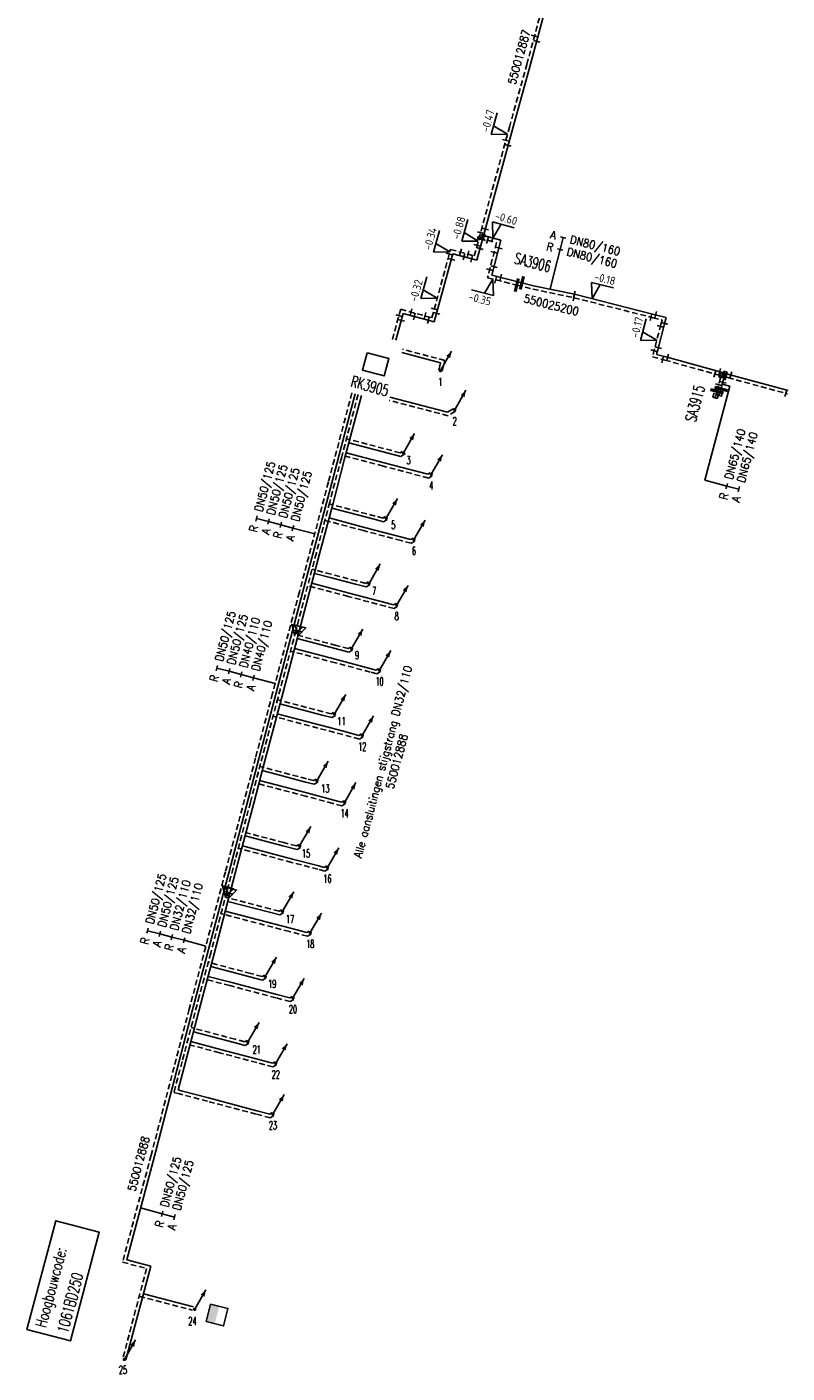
# Model space of a CAD drawing. Header units: millimetres. Extents: x 0 to 118212815, y 0 to 488348790.
# Tile 140 of 143: x 117634395 to 117718837, y 488044715 to 488194276. Entities that reach past the tile are written whole.
import ezdxf
from ezdxf.enums import TextEntityAlignment as Align

# ---------------------------------------------------------------- set-up
doc = ezdxf.new("R2010")
doc.units = ezdxf.units.MM
doc.header["$LTSCALE"] = 200
doc.linetypes.add('HIDDEN2', pattern=[4.7625, 3.175, -1.5875])
for name, color, linetype in [('WW-C-AFSLUITER', 7, 'Continuous'), ('WW-C-hoogbouw', 7, 'Continuous'), ('WW-C-KAST', 7, 'Continuous'), ('WW-C-kastWM', 7, 'Continuous'), ('WW-C-mof', 7, 'Continuous'), ('WW-C-stijgstrang', 7, 'Continuous'), ('WW-C-tstuk', 7, 'Continuous'), ('WW-C-VERLOOP', 7, 'Continuous'), ('WW-I-diam', 7, 'Continuous'), ('WW-I-info', 7, 'Continuous'), ('WW-I-NAP', 7, 'Continuous'), ('WW-L-aanvoer', 3, 'Continuous'), ('WW-L-retour', 3, 'HIDDEN2')]:
    doc.layers.add(name, color=color, linetype=linetype)
doc.styles.add('DIN17', font='ROMANS.SHX', dxfattribs={"width": 0.9})
doc.styles.add('ISOCP', font='ISOCP.SHX')

# ---------------------------------------------------------------- blocks, each defined once
blk = doc.blocks.new('LR-mof')
at = {"color": 0, "linetype": 'ByBlock', "lineweight": -2}
blk.add_line((0, -0.75), (0, 0.75), dxfattribs=at)
blk = doc.blocks.new('nap1')
at = {"color": 0, "linetype": 'Continuous', "lineweight": -3}
for p, q in [((-1, 3.5), (0, 0)), ((-1, 3.5), (4, 3.5)), ((1, 3.5), (0, 0))]:
    blk.add_line(p, q, dxfattribs=at)
at = {"color": 0, "linetype": 'Continuous', "lineweight": -3, "style": 'ISOCP'}
for tag, p in [('*1', (1.7, 5)), ('*2', (4, 1.5))]:
    blk.add_attdef(tag, text='', height=1.8, dxfattribs=at).set_placement(p, align=Align.MIDDLE)
blk = doc.blocks.new('LR-kast')
at = {"color": 0, "linetype": 'ByBlock', "lineweight": -3}
blk.add_lwpolyline([(-2.5, 2), (2.5, 2), (2.5, -2), (-2.5, -2)], close=True, dxfattribs=at)
at = {"color": 7, "linetype": 'ByBlock', "lineweight": -3, "style": 'DIN17', "width": 0.7}
for tag, p in [('*1', (0, 5)), ('*2', (0, -5))]:
    blk.add_attdef(tag, text='', height=2.5, dxfattribs=at).set_placement(p, align=Align.MIDDLE)
at = {"color": 0, "linetype": 'ByBlock', "lineweight": -2, "style": 'DIN17', "width": 0.3, "flags": 1}
for tag, p in [('OCODE', (5, 1.25)), ('NCODE', (10, 1.25)), ('BC', (15, 1.25)), ('RK', (20, 1.25)), ('ST', (5, -1.25)), ('VCODE', (10, -1.25)), ('NIVO', (15, -1.25)), ('IMM', (20, -1.25))]:
    blk.add_attdef(tag, text='', height=1.8, dxfattribs=at).set_placement(p, align=Align.MIDDLE)
blk = doc.blocks.new('LR-VERL')
at = {"color": 0, "linetype": 'ByBlock', "lineweight": -2}
blk.add_lwpolyline([(1.08, 0), (-1.08, -1.25), (-1.08, 1.25)], close=True, dxfattribs=at)
blk = doc.blocks.new('LR-styg')
at = {"color": 0, "lineweight": -3}
blk.add_line((0, 0), (2.5, 4.33), dxfattribs=at)
at = {"color": 0, "lineweight": -3, "const_width": 0.375}
blk.add_lwpolyline([(-0.19, 0, 1), (0.19, 0, 1)], format="xyb", close=True, dxfattribs=at)
at = {"color": 0, "lineweight": -3}
blk.add_solid([(2.5, 4.33), (1.32, 3.28), (2.18, 2.78)], dxfattribs=at)
at = {"color": 7, "linetype": 'ByBlock', "lineweight": -2, "style": 'DIN17', "width": 0.5}
blk.add_attdef('*1', text='', height=1.8, dxfattribs=at).set_placement((0, -2.5), align=Align.MIDDLE)
blk = doc.blocks.new('LR-kastWM')
at = {"color": 0, "linetype": 'ByBlock', "lineweight": -3}
blk.add_lwpolyline([(-2, 2), (2, 2), (2, -2), (-2, -2)], close=True, dxfattribs=at)
at = {"color": 0}
blk.add_solid([(-2, -2), (0, -2), (-2, 2), (0, 2)], dxfattribs=at)
at = {"color": 7, "linetype": 'ByBlock', "lineweight": -3, "style": 'DIN17', "width": 0.7}
for tag, p in [('*1', (0, 5)), ('*2', (0, -5))]:
    blk.add_attdef(tag, text='', height=2.5, dxfattribs=at).set_placement(p, align=Align.MIDDLE)
at = {"color": 0, "linetype": 'ByBlock', "lineweight": -2, "style": 'DIN17', "width": 0.3, "flags": 1}
for tag, p in [('OCODE', (4.5, 1.25)), ('NCODE', (9.5, 1.25)), ('BC', (14.5, 1.25)), ('RK', (19.5, 1.25)), ('ST', (4.5, -1.25)), ('VCODE', (9.5, -1.25)), ('NIVO', (14.5, -1.25)), ('IMM', (19.5, -1.25))]:
    blk.add_attdef(tag, text='', height=1.8, dxfattribs=at).set_placement(p, align=Align.MIDDLE)
blk = doc.blocks.new('LR-DIAO2')
at = {"color": 0, "lineweight": -3}
blk.add_line((0, 0), (0, -5), dxfattribs=at)
at = {"color": 0, "linetype": 'Continuous', "lineweight": -3}
blk.add_line((0, -5), (0, -7.8), dxfattribs=at)
at = {"color": 0, "lineweight": -3}
for points in [[(0.61, -5), (0, -5), (-0.61, -5)], [(0.61, -7.8), (0, -7.8), (-0.61, -7.8)]]:
    blk.add_lwpolyline(points, dxfattribs=at)
at = {"color": 1, "lineweight": -3, "style": 'DIN17', "width": 0.9}
for tag, p in [('*1', (-1.61, -5)), ('*2', (-1.61, -7.78))]:
    blk.add_attdef(tag, text='', height=1.8, dxfattribs=at).set_placement(p, align=Align.MIDDLE_RIGHT)
for tag, p in [('*11', (1.61, -5)), ('*12', (1.61, -7.8))]:
    blk.add_attdef(tag, text='', height=1.8, dxfattribs=at).set_placement(p, align=Align.MIDDLE_LEFT)
blk = doc.blocks.new('LR-DIAB4')
at = {"color": 0, "linetype": 'Continuous', "lineweight": -3}
for p, q in [((0, 10.6), (0, 13.4)), ((0, 7.8), (0, 10.6)), ((0, 5), (0, 7.8))]:
    blk.add_line(p, q, dxfattribs=at)
at = {"color": 0, "lineweight": -3}
blk.add_line((0, 0), (0, 5), dxfattribs=at)
for points in [[(0.61, 13.4), (0, 13.4), (-0.61, 13.4)], [(0.61, 10.6), (0, 10.6), (-0.61, 10.6)], [(0.61, 7.8), (0, 7.8), (-0.61, 7.8)], [(0.61, 5), (0, 5), (-0.61, 5)]]:
    blk.add_lwpolyline(points, dxfattribs=at)
at = {"color": 1, "lineweight": -3, "style": 'DIN17', "width": 0.9}
for tag, p in [('*1', (-1.61, 13.4)), ('*2', (-1.61, 10.62)), ('*3', (-1.61, 7.82)), ('*4', (-1.61, 5.02))]:
    blk.add_attdef(tag, text='', height=1.8, dxfattribs=at).set_placement(p, align=Align.MIDDLE_RIGHT)
for tag, p in [('*11', (1.61, 13.4)), ('*12', (1.61, 10.6)), ('*13', (1.61, 7.8)), ('*14', (1.61, 5))]:
    blk.add_attdef(tag, text='', height=1.8, dxfattribs=at).set_placement(p, align=Align.MIDDLE_LEFT)
blk = doc.blocks.new('LR-hoogb')
at = {"color": 0, "linetype": 'ByBlock', "lineweight": -3}
blk.add_lwpolyline([(-12.5, 5), (12.5, 5), (12.5, -5), (-12.5, -5)], close=True, dxfattribs=at)
at = {"color": 7, "linetype": 'Continuous', "lineweight": -3, "style": 'DIN17', "width": 0.7}
blk.add_text('Hoogbouwcode:', height=2.5, dxfattribs=at).set_placement((-11.15, 1))
at = {"color": 0, "linetype": 'ByBlock', "lineweight": -3, "style": 'DIN17', "width": 0.7}
for tag, p in [('*1', (-11.15, -4)), ('*2', (-11.15, -9))]:
    blk.add_attdef(tag, p, '', height=2.5, dxfattribs=at)
blk = doc.blocks.new('LR-AFS')
at = {"color": 0, "lineweight": -3, "const_width": 0.7}
blk.add_lwpolyline([(0, -1.5), (0, 1.5)], dxfattribs=at)
at = {"color": 7, "linetype": 'ByBlock', "lineweight": -2, "style": 'DIN17', "width": 0.9}
blk.add_attdef('*1', text='', height=2.5, dxfattribs=at).set_placement((0, 5), align=Align.MIDDLE)
at = {"color": 0, "linetype": 'ByBlock', "lineweight": -2, "style": 'DIN17', "width": 0.3, "flags": 1}
for tag, p in [('*2', (2.5, 1.5)), ('OCODE', (-7.5, -2.5)), ('NCODE', (-2.5, -2.5)), ('BC', (2.5, -2.5)), ('RK', (7.5, -2.5)), ('ST', (-7.5, -5)), ('VCODE', (-2.5, -5)), ('NIVO', (2.5, -5)), ('IMM', (7.5, -5)), ('VERTR', (-7.5, -10)), ('FABR', (-7.5, -7.5)), ('OPBLEN', (-2.5, -10)), ('TYPE', (-2.5, -7.5)), ('OPBOUW', (2.5, -7.5)), ('HULPST', (2.5, -10)), ('VERLSP', (7.5, -10)), ('BEDIEN', (7.5, -7.5)), ('DEKM', (-7.5, -12.5)), ('PDATUM', (-2.5, -12.5)), ('OPM', (2.5, -12.5)), ('BORD', (7.5, -12.5)), ('BORDL', (-7.5, -15)), ('BORDX', (-2.5, -15)), ('BORDY', (2.5, -15)), ('BORDZ', (7.5, -15))]:
    blk.add_attdef(tag, text='', height=1.8, dxfattribs=at).set_placement(p, align=Align.MIDDLE)
blk = doc.blocks.new('LR-tsb')
blk.add_circle((0, 0), 0.375)
blk = doc.blocks.new('LR-DIAB2')
at = {"color": 0, "linetype": 'Continuous', "lineweight": -3}
blk.add_line((0, 5), (0, 7.8), dxfattribs=at)
at = {"color": 0, "lineweight": -3}
blk.add_line((0, 0), (0, 5), dxfattribs=at)
for points in [[(0.61, 7.8), (0, 7.8), (-0.61, 7.8)], [(0.61, 5), (0, 5), (-0.61, 5)]]:
    blk.add_lwpolyline(points, dxfattribs=at)
at = {"color": 1, "lineweight": -3, "style": 'DIN17', "width": 0.9}
for tag, p in [('*1', (-1.61, 7.8)), ('*2', (-1.61, 5.02))]:
    blk.add_attdef(tag, text='', height=1.8, dxfattribs=at).set_placement(p, align=Align.MIDDLE_RIGHT)
for tag, p in [('*11', (1.61, 7.8)), ('*12', (1.61, 5))]:
    blk.add_attdef(tag, text='', height=1.8, dxfattribs=at).set_placement(p, align=Align.MIDDLE_LEFT)
blk = doc.blocks.new('LR-hyp')
at = {"color": 7, "linetype": 'ByBlock', "lineweight": -3, "style": 'DIN17', "width": 0.9}
blk.add_attdef('*1', text='', height=1.8, dxfattribs=at).set_placement((0, 0), align=Align.MIDDLE)
at = {"color": 7, "linetype": 'ByBlock', "lineweight": -2, "style": 'DIN17', "width": 0.9, "flags": 1}
blk.add_attdef('*2', text='', height=1.8, dxfattribs=at).set_placement((0, -5), align=Align.MIDDLE)
blk = doc.blocks.new('LR-smof')
at = {"color": 0, "linetype": 'ByBlock', "lineweight": -2}
blk.add_lwpolyline([(1, 0.5), (0, 0.5), (0, -0.5), (1, -0.5)], dxfattribs=at)
blk = doc.blocks.new('LR-tso')
blk.add_lwpolyline([(-0.375, -0.375), (0.375, -0.375), (0.375, 0.375), (-0.375, 0.375)], close=True)

msp = doc.modelspace()

# ---------------------------------------------------------------- linework, layer by layer
at = {"layer": 'WW-I-diam'}
for p, q in [((117692506, 488165130), (117693004, 488167107)), ((117712481, 488154378), (117709713, 488143908)), ((117711644, 488154600), (117712481, 488154378))]:
    msp.add_line(p, q, dxfattribs=at)
at = {"layer": 'WW-L-aanvoer'}
for p, q in [((117690292, 488189999), (117692081, 488196620)), ((117688358, 488183035), (117690292, 488189999)), ((117684356, 488168364), (117688358, 488183035)), ((117685102, 488171100), (117687025, 488170570)), ((117687025, 488170570), (117686033, 488166681)), ((117679652, 488161495), (117681722, 488169082)), ((117681722, 488169082), (117684356, 488168364)), ((117686033, 488166681), (117689382, 488165838)), ((117689382, 488165838), (117690679, 488165511)), ((117690679, 488165511), (117695207, 488164567)), ((117695207, 488164567), (117704034, 488162339)), ((117675366, 488159460), (117676180, 488162442)), ((117676180, 488162442), (117679652, 488161495)), ((117704034, 488162339), (117705406, 488161993)), ((117705406, 488161993), (117705187, 488161125)), ((117705187, 488161125), (117704479, 488158409)), ((117680355, 488156952), (117676037, 488158091)), ((117704479, 488158409), (117704345, 488157892)), ((117704345, 488157892), (117705364, 488157626)), ((117705364, 488157626), (117711134, 488156017)), ((117680140, 488156134), (117680355, 488156952)), ((117711134, 488156017), (117712358, 488155676)), ((117711644, 488154600), (117711958, 488155787)), ((117712358, 488155676), (117718969, 488153882)), ((117711500, 488154056), (117711644, 488154600)), ((117670867, 488153524), (117668253, 488143624)), ((117671552, 488153343), (117669689, 488146274)), ((117681110, 488151481), (117674725, 488153154)), ((117711303, 488153312), (117711500, 488154056)), ((117681818, 488151900), (117681110, 488151481)), ((117674075, 488145853), (117669870, 488146958)), ((117675920, 488146547), (117670160, 488148061)), ((117676378, 488146828), (117675920, 488146547)), ((117676398, 488146906), (117676378, 488146828)), ((117669689, 488146274), (117668396, 488141365)), ((117678931, 488144569), (117674075, 488145853)), ((117679205, 488144736), (117678931, 488144569)), ((117668253, 488143624), (117665025, 488131395)), ((117668396, 488141365), (117666913, 488135741)), ((117672966, 488139570), (117668250, 488140813)), ((117671898, 488138677), (117667961, 488139717)), ((117673997, 488139297), (117672966, 488139570)), ((117674402, 488139540), (117673997, 488139297)), ((117676046, 488137577), (117671898, 488138677)), ((117677023, 488137328), (117676046, 488137577)), ((117677294, 488137486), (117677023, 488137328)), ((117666913, 488135741), (117664647, 488127141)), ((117668084, 488133101), (117666337, 488133555)), ((117670186, 488131373), (117666048, 488132458)), ((117670909, 488132349), (117668084, 488133101)), ((117672094, 488132050), (117670909, 488132349)), ((117672497, 488132285), (117672094, 488132050)), ((117665025, 488131395), (117662055, 488120148)), ((117674308, 488130285), (117670186, 488131373)), ((117675121, 488130066), (117674308, 488130285)), ((117675374, 488130229), (117675121, 488130066)), ((117664647, 488127141), (117662658, 488119677)), ((117668637, 488125199), (117664425, 488126310)), ((117668784, 488123989), (117664130, 488125203)), ((117670157, 488124795), (117668637, 488125199)), ((117670561, 488125041), (117670157, 488124795)), ((117672624, 488122969), (117668784, 488123989)), ((117673197, 488122816), (117672624, 488122969)), ((117673463, 488122980), (117673197, 488122816)), ((117662055, 488120148), (117660156, 488112955)), ((117662658, 488119677), (117660712, 488112337)), ((117667199, 488117820), (117662494, 488119057)), ((117669575, 488116021), (117662203, 488117958)), ((117668260, 488117539), (117667199, 488117820)), ((117668661, 488117780), (117668260, 488117539)), ((117671281, 488115567), (117669575, 488116021)), ((117671552, 488115729), (117671281, 488115567)), ((117660156, 488112955), (117656814, 488100294)), ((117660712, 488112337), (117659596, 488108050)), ((117662475, 488111132), (117660533, 488111648)), ((117665342, 488110378), (117662475, 488111132)), ((117665492, 488109167), (117660245, 488110543)), ((117666304, 488110126), (117665342, 488110378)), ((117666708, 488110366), (117666304, 488110126)), ((117659596, 488108050), (117657912, 488101661)), ((117668473, 488108377), (117665492, 488109167)), ((117669328, 488108144), (117668473, 488108377)), ((117669591, 488108310), (117669328, 488108144)), ((117662825, 488103286), (117658632, 488104392)), ((117663892, 488101827), (117658343, 488103295)), ((117664403, 488102870), (117662825, 488103286)), ((117666817, 488101055), (117663892, 488101827)), ((117664794, 488103119), (117664403, 488102870)), ((117657912, 488101661), (117656949, 488098005)), ((117667422, 488100897), (117666817, 488101055)), ((117667677, 488101059), (117667422, 488100897)), ((117656814, 488100294), (117652792, 488085062)), ((117656949, 488098005), (117655178, 488091287)), ((117663656, 488094141), (117656427, 488096027)), ((117661328, 488095923), (117656717, 488097126)), ((117662482, 488095621), (117661328, 488095923)), ((117662883, 488095865), (117662482, 488095621)), ((117665503, 488093648), (117663656, 488094141)), ((117665766, 488093808), (117665503, 488093648)), ((117655178, 488091287), (117653911, 488086480)), ((117659170, 488088742), (117654810, 488089890)), ((117657017, 488088130), (117654517, 488088780)), ((117660568, 488088366), (117659170, 488088742)), ((117660971, 488088611), (117660568, 488088366)), ((117662146, 488086774), (117657017, 488088130)), ((117653911, 488086480), (117652004, 488079246)), ((117663584, 488086394), (117662146, 488086774)), ((117663853, 488086557), (117663584, 488086394)), ((117652792, 488085062), (117648557, 488068811)), ((117657431, 488081443), (117652897, 488082633)), ((117655880, 488080676), (117652609, 488081541)), ((117658628, 488081118), (117657431, 488081443)), ((117659032, 488081354), (117658628, 488081118)), ((117660016, 488079584), (117655880, 488080676)), ((117661669, 488079141), (117660016, 488079584)), ((117652004, 488079246), (117651194, 488076170)), ((117661940, 488079305), (117661669, 488079141)), ((117651194, 488076170), (117651544, 488076078)), ((117654555, 488075278), (117651544, 488076078)), ((117659938, 488073861), (117654555, 488075278)), ((117661361, 488073486), (117659938, 488073861)), ((117661620, 488073653), (117661361, 488073486)), ((117648557, 488068811), (117645478, 488057310)), ((117645478, 488057310), (117648147, 488056604)), ((117648147, 488056604), (117645400, 488046183)), ((117647334, 488053518), (117652881, 488052066))]:
    msp.add_line(p, q, dxfattribs=at)
at = {"layer": 'WW-L-retour'}
for p, q in [((117689926, 488190099), (117691713, 488196718)), ((117687992, 488183135), (117689926, 488190099)), ((117684089, 488168830), (117687992, 488183135)), ((117684636, 488170834), (117686564, 488170302)), ((117679386, 488161962), (117681456, 488169549)), ((117681456, 488169549), (117684089, 488168830)), ((117686564, 488170302), (117685570, 488166405)), ((117685570, 488166405), (117688806, 488165591)), ((117688806, 488165591), (117690586, 488165143)), ((117690586, 488165143), (117695149, 488164189)), ((117695149, 488164189), (117703942, 488161971)), ((117675000, 488159560), (117675913, 488162909)), ((117675913, 488162909), (117679386, 488161962)), ((117703942, 488161971), (117704945, 488161718)), ((117704945, 488161718), (117704819, 488161220)), ((117704819, 488161220), (117704112, 488158505)), ((117680820, 488157223), (117676133, 488158458)), ((117680507, 488156037), (117680820, 488157223)), ((117704112, 488158505), (117703881, 488157620)), ((117703881, 488157620), (117705265, 488157259)), ((117705265, 488157259), (117711032, 488155651)), ((117711032, 488155651), (117712257, 488155309)), ((117711039, 488153799), (117711277, 488154697)), ((117711277, 488154697), (117711495, 488155522)), ((117712257, 488155309), (117718872, 488153515)), ((117670499, 488153621), (117667886, 488143721)), ((117671185, 488153440), (117669322, 488146370)), ((117681167, 488151073), (117674629, 488152786)), ((117710843, 488153060), (117711039, 488153799)), ((117682012, 488151573), (117681167, 488151073)), ((117675859, 488146956), (117669890, 488148525)), ((117673978, 488145486), (117669405, 488146688)), ((117676087, 488147096), (117675859, 488146956)), ((117669322, 488146370), (117668028, 488141462)), ((117678990, 488144160), (117673978, 488145486)), ((117667886, 488143721), (117664657, 488131492)), ((117679402, 488144411), (117678990, 488144160)), ((117668028, 488141462), (117666546, 488135838)), ((117673063, 488139937), (117667979, 488141277)), ((117671800, 488138309), (117667497, 488139447)), ((117673939, 488139705), (117673063, 488139937)), ((117674207, 488139866), (117673939, 488139705)), ((117675950, 488137210), (117671800, 488138309)), ((117677080, 488136921), (117675950, 488137210)), ((117677486, 488137157), (117677080, 488136921)), ((117666546, 488135838), (117664273, 488127214)), ((117668180, 488133468), (117666066, 488134018)), ((117671005, 488132717), (117668180, 488133468)), ((117670089, 488131005), (117665584, 488132187)), ((117672037, 488132457), (117671005, 488132717)), ((117672306, 488132614), (117672037, 488132457)), ((117664657, 488131492), (117661688, 488120245)), ((117674210, 488129917), (117670089, 488131005)), ((117675185, 488129655), (117674210, 488129917)), ((117675579, 488129910), (117675185, 488129655)), ((117664273, 488127214), (117662291, 488119774)), ((117668734, 488125567), (117664156, 488126774)), ((117668687, 488123622), (117663665, 488124932)), ((117670098, 488125204), (117668734, 488125567)), ((117670363, 488125366), (117670098, 488125204)), ((117672527, 488122601), (117668687, 488123622)), ((117673257, 488122407), (117672527, 488122601)), ((117673662, 488122656), (117673257, 488122407)), ((117661688, 488120245), (117659789, 488113052)), ((117662291, 488119774), (117660345, 488112433)), ((117667296, 488118188), (117662224, 488119521)), ((117669478, 488115654), (117661738, 488117687)), ((117668202, 488117947), (117667296, 488118188)), ((117668465, 488118106), (117668202, 488117947)), ((117671339, 488115159), (117669478, 488115654)), ((117671747, 488115403), (117671339, 488115159)), ((117659789, 488113052), (117656446, 488100391)), ((117660345, 488112433), (117659229, 488108146)), ((117662572, 488111499), (117660262, 488112114)), ((117665439, 488110746), (117662572, 488111499)), ((117665395, 488108799), (117659782, 488110272)), ((117666247, 488110534), (117665439, 488110746)), ((117666514, 488110693), (117666247, 488110534)), ((117659229, 488108146), (117657545, 488101758)), ((117668375, 488108010), (117665395, 488108799)), ((117669390, 488107734), (117668375, 488108010)), ((117669794, 488107989), (117669390, 488107734)), ((117662922, 488103653), (117658362, 488104857)), ((117664339, 488103280), (117662922, 488103653)), ((117664589, 488103440), (117664339, 488103280)), ((117663795, 488101459), (117657878, 488103024)), ((117656446, 488100391), (117652425, 488085158)), ((117657545, 488101758), (117656598, 488098165)), ((117666720, 488100688), (117663795, 488101459)), ((117667486, 488100488), (117666720, 488100688)), ((117667881, 488100738), (117667486, 488100488)), ((117656598, 488098165), (117654810, 488091384)), ((117661424, 488096291), (117656446, 488097589)), ((117662422, 488096029), (117661424, 488096291)), ((117662686, 488096190), (117662422, 488096029)), ((117663559, 488093773), (117655963, 488095756)), ((117665563, 488093239), (117663559, 488093773)), ((117665964, 488093484), (117665563, 488093239)), ((117654810, 488091384), (117653543, 488086577)), ((117659267, 488089110), (117654539, 488090354)), ((117656921, 488087763), (117654053, 488088509)), ((117660510, 488088776), (117659267, 488089110)), ((117660773, 488088936), (117660510, 488088776)), ((117662049, 488086407), (117656921, 488087763)), ((117653543, 488086577), (117651637, 488079343)), ((117663643, 488085985), (117662049, 488086407)), ((117664050, 488086232), (117663643, 488085985)), ((117652425, 488085158), (117648189, 488068908)), ((117657529, 488081810), (117652626, 488083097)), ((117655783, 488080309), (117652145, 488081270)), ((117658574, 488081526), (117657529, 488081810)), ((117658839, 488081682), (117658574, 488081526)), ((117659919, 488079217), (117655783, 488080309)), ((117651637, 488079343), (117650730, 488075900)), ((117661727, 488078732), (117659919, 488079217)), ((117662137, 488078980), (117661727, 488078732)), ((117650730, 488075900), (117651355, 488075735)), ((117654458, 488074911), (117651355, 488075735)), ((117659841, 488073494), (117654458, 488074911)), ((117661426, 488073076), (117659841, 488073494)), ((117661826, 488073333), (117661426, 488073076)), ((117648189, 488068908), (117645013, 488057040)), ((117645013, 488057040), (117647683, 488056334)), ((117647683, 488056334), (117645033, 488046280)), ((117646869, 488053247), (117652785, 488051698))]:
    msp.add_line(p, q, dxfattribs=at)

# ---------------------------------------------------------------- block references
at = {"layer": 'WW-C-AFSLUITER', "linetype": 'Continuous'}
ref = msp.add_blockref('LR-AFS', (117689382, 488165838), dxfattribs=dict(at, xscale=500.0000000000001, yscale=500.0000000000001, zscale=500.0000000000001, rotation=345.8728))
ref.add_attrib('*1', 'SA3906', dxfattribs={"layer": '0', "color": 7, "linetype": 'ByBlock', "lineweight": -2, "height": 1250, "rotation": 345.8728, "style": 'DIN17', "width": 0.65}).set_placement((117690586, 488168112), align=Align.MIDDLE)
at = {"layer": 'WW-C-AFSLUITER', "xscale": 500.0000000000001, "yscale": 500.0000000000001, "zscale": 500.0000000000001, "rotation": 345.8728}
msp.add_blockref('LR-AFS', (117688806, 488165591), dxfattribs=at)
at = {"layer": 'WW-C-AFSLUITER', "linetype": 'Continuous'}
ref = msp.add_blockref('LR-AFS', (117711500, 488154056), dxfattribs=dict(at, xscale=500, yscale=500, zscale=500, rotation=75.1598))
ref.add_attrib('*1', 'SA3915', dxfattribs={"layer": '0', "color": 7, "linetype": 'ByBlock', "lineweight": -2, "height": 1250, "rotation": 75.1598, "style": 'DIN17', "width": 0.65}).set_placement((117708602, 488152444), align=Align.MIDDLE)
at = {"layer": 'WW-C-AFSLUITER', "linetype": 'Continuous', "xscale": 500, "yscale": 500, "zscale": 500, "rotation": 75.1598}
msp.add_blockref('LR-AFS', (117711039, 488153799), dxfattribs=at)
at = {"layer": 'WW-C-hoogbouw', "linetype": 'Continuous'}
ref = msp.add_blockref('LR-hoogb', (117638414, 488054961), dxfattribs=dict(at, xscale=499.9999999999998, yscale=499.9999999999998, zscale=499.9999999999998, rotation=75.14515371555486))
ref.add_attrib('*1', '1061BD250', (117638918, 488049060), dxfattribs={"layer": '0', "color": 7, "linetype": 'ByBlock', "lineweight": -3, "height": 1250, "rotation": 75.14515, "style": 'DIN17', "width": 0.7})
at = {"layer": 'WW-C-KAST', "linetype": 'Continuous'}
ref = msp.add_blockref('LR-kast', (117673139, 488156791), dxfattribs=dict(at, xscale=500.0000000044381, yscale=500.0000000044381, zscale=500.0000000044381, rotation=344.7391358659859))
ref.add_attrib('*1', 'RK3905', dxfattribs={"layer": '0', "color": 7, "linetype": 'ByBlock', "lineweight": -3, "height": 1250, "rotation": 344.73914, "style": 'DIN17', "width": 0.65}).set_placement((117672481, 488154379), align=Align.MIDDLE)
at = {"layer": 'WW-C-kastWM', "xscale": 500.0000000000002, "yscale": 500.0000000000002, "zscale": 500.0000000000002, "rotation": 345.7507976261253}
msp.add_blockref('LR-kastWM', (117655514, 488051169), dxfattribs=at)
at = {"layer": 'WW-C-mof', "linetype": 'Continuous'}
for name, p, xscale, yscale, zscale, rotation in [('LR-mof', (117690779, 488193258), 500.0000000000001, 500.0000000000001, 500.0000000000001, 74.8833), ('LR-mof', (117691018, 488192688), 500.0000000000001, 500.0000000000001, 500.0000000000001, 74.8833), ('LR-mof', (117687595, 488181680), 500, 500, 500, 74.73910000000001), ('LR-mof', (117687838, 488181129), 500, 500, 500, 74.73910000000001), ('LR-mof', (117684793, 488171412), 500, 500, 500, 74.73910000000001), ('LR-mof', (117684981, 488170657), 500, 500, 500, 74.73910000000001), ('LR-mof', (117685299, 488171822), 500, 500, 500, 74.73910000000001), ('LR-mof', (117685562, 488170578), 500, 500, 500, 344.5901000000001), ('LR-mof', (117686146, 488170812), 500, 500, 500, 344.5901000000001), ('LR-mof', (117681319, 488169048), 500, 500, 500, 74.73910000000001), ('LR-mof', (117682558, 488169248), 500, 500, 500, 344.7391000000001), ('LR-mof', (117683391, 488169021), 500, 500, 500, 344.7391000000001), ('LR-mof', (117684409, 488170003), 500, 500, 500, 74.73910000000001), ('LR-mof', (117684707, 488169653), 500, 500, 500, 74.73910000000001), ('LR-mof', (117686289, 488169224), 500, 500, 500, 75.6857), ('LR-mof', (117686811, 488169731), 500, 500, 500, 75.6857), ('LR-mof', (117681550, 488168449), 500, 500, 500, 74.73910000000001), ('LR-mof', (117682958, 488168745), 500, 500, 500, 344.7391000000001), ('LR-mof', (117683795, 488168517), 500, 500, 500, 344.7391000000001), ('LR-mof', (117686275, 488167632), 500, 500, 500, 75.6857), ('LR-mof', (117685803, 488167317), 500, 500, 500, 75.6857), ('LR-mof', (117686449, 488166184), 500.0000000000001, 500.0000000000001, 500.0000000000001, 345.8728), ('LR-mof', (117687032, 488166429), 500.0000000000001, 500.0000000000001, 500.0000000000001, 345.8728), ('LR-mof', (117695207, 488164567), 500, 500, 500, 345.8404), ('LR-mof', (117695149, 488164189), 500, 500, 500, 345.8404), ('LR-mof', (117675719, 488162196), 500, 500, 500, 74.73910000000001), ('LR-mof', (117675974, 488161689), 500, 500, 500, 74.73910000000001), ('LR-mof', (117677069, 488162594), 500, 500, 500, 344.7391000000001), ('LR-mof', (117677419, 488162104), 500, 500, 500, 344.7391000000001), ('LR-mof', (117678613, 488162172), 500, 500, 500, 344.7391000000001), ('LR-mof', (117678975, 488161680), 500, 500, 500, 344.7391000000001), ('LR-mof', (117679654, 488162947), 500, 500, 500, 74.73910000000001), ('LR-mof', (117679912, 488162447), 500, 500, 500, 74.73910000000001), ('LR-mof', (117703738, 488162022), 500, 500, 500, 345.8404), ('LR-mof', (117704238, 488162288), 500, 500, 500, 345.8404), ('LR-mof', (117704765, 488161011), 500, 500, 500, 75.3893), ('LR-mof', (117705240, 488161333), 500, 500, 500, 75.8404), ('LR-mof', (117704537, 488158629), 500, 500, 500, 75.3893), ('LR-mof', (117704061, 488158309), 500, 500, 500, 75.3893), ('LR-mof', (117705031, 488157320), 500, 500, 500, 345.3893), ('LR-mof', (117705579, 488157566), 500, 500, 500, 344.4173), ('LR-mof', (117710819, 488155710), 500, 500, 500, 344.4173), ('LR-mof', (117711341, 488155959), 500, 500, 500, 344.4173), ('LR-mof', (117712029, 488155373), 500, 500, 500, 344.4173), ('LR-mof', (117712593, 488155612), 500, 500, 500, 344.8193000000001), ('LR-mof', (117711231, 488154525), 500, 500, 500, 75.1598), ('LR-mof', (117711692, 488154782), 500, 500, 500, 75.18820000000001), ('LR-smof', (117710843, 488153060), 500, 500, 500, 75.1598), ('LR-smof', (117711303, 488153312), 500, 500, 500, 75.1598), ('LR-mof', (117718703, 488153560), 500, 500, 500, 344.8193000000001)]:
    msp.add_blockref(name, p, dxfattribs=dict(at, xscale=xscale, yscale=yscale, zscale=zscale, rotation=rotation))
at = {"layer": 'WW-C-mof', "xscale": 500, "yscale": 500, "zscale": 500}
for p, rotation in [((117664273, 488127214), 255.2351000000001), ((117664647, 488127141), 255.2351000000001), ((117656598, 488098165), 255.2353), ((117656949, 488098005), 255.2353)]:
    msp.add_blockref('LR-mof', p, dxfattribs=dict(at, rotation=rotation))
at = {"layer": 'WW-C-stijgstrang', "linetype": 'Continuous'}
ref = msp.add_blockref('LR-styg', (117680323, 488156086), dxfattribs=dict(at, xscale=500, yscale=500, zscale=500))
ref.add_attrib('*1', '1', dxfattribs={"layer": '0', "color": 1, "linetype": 'ByBlock', "lineweight": -2, "height": 900, "style": 'DIN17', "width": 0.5}).set_placement((117680323, 488154836), align=Align.MIDDLE)
ref = msp.add_blockref('LR-styg', (117681915, 488151737), dxfattribs=dict(at, xscale=500, yscale=500, zscale=500))
ref.add_attrib('*1', '2', dxfattribs={"layer": '0', "color": 1, "linetype": 'ByBlock', "lineweight": -2, "height": 900, "style": 'DIN17', "width": 0.5}).set_placement((117681915, 488150487), align=Align.MIDDLE)
ref = msp.add_blockref('LR-styg', (117676214, 488146952), dxfattribs=dict(at, xscale=500, yscale=500, zscale=500))
ref.add_attrib('*1', '3', dxfattribs={"layer": '0', "color": 1, "linetype": 'ByBlock', "lineweight": -2, "height": 900, "style": 'DIN17', "width": 0.5}).set_placement((117676789, 488146138), align=Align.MIDDLE)
ref = msp.add_blockref('LR-styg', (117679304, 488144573), dxfattribs=dict(at, xscale=500, yscale=500, zscale=500))
ref.add_attrib('*1', '4', dxfattribs={"layer": '0', "color": 1, "linetype": 'ByBlock', "lineweight": -2, "height": 900, "style": 'DIN17', "width": 0.5}).set_placement((117679304, 488143323), align=Align.MIDDLE)
ref = msp.add_blockref('LR-styg', (117674304, 488139703), dxfattribs=dict(at, xscale=500, yscale=500, zscale=500))
ref.add_attrib('*1', '5', dxfattribs={"layer": '0', "color": 1, "linetype": 'ByBlock', "lineweight": -2, "height": 900, "style": 'DIN17', "width": 0.5}).set_placement((117675096, 488138943), align=Align.MIDDLE)
ref = msp.add_blockref('LR-styg', (117677390, 488137321), dxfattribs=dict(at, xscale=500, yscale=500, zscale=500))
ref.add_attrib('*1', '6', dxfattribs={"layer": '0', "color": 1, "linetype": 'ByBlock', "lineweight": -2, "height": 900, "style": 'DIN17', "width": 0.5}).set_placement((117677390, 488136071), align=Align.MIDDLE)
ref = msp.add_blockref('LR-styg', (117672401, 488132450), dxfattribs=dict(at, xscale=500, yscale=500, zscale=500))
ref.add_attrib('*1', '7', dxfattribs={"layer": '0', "color": 1, "linetype": 'ByBlock', "lineweight": -2, "height": 900, "style": 'DIN17', "width": 0.5}).set_placement((117672969, 488131633), align=Align.MIDDLE)
ref = msp.add_blockref('LR-styg', (117675477, 488130070), dxfattribs=dict(at, xscale=500, yscale=500, zscale=500))
ref.add_attrib('*1', '8', dxfattribs={"layer": '0', "color": 1, "linetype": 'ByBlock', "lineweight": -2, "height": 900, "style": 'DIN17', "width": 0.5}).set_placement((117675477, 488128820), align=Align.MIDDLE)
ref = msp.add_blockref('LR-styg', (117670462, 488125204), dxfattribs=dict(at, xscale=500, yscale=500, zscale=500))
ref.add_attrib('*1', '9', dxfattribs={"layer": '0', "color": 1, "linetype": 'ByBlock', "lineweight": -2, "height": 900, "style": 'DIN17', "width": 0.5}).set_placement((117671073, 488124478), align=Align.MIDDLE)
ref = msp.add_blockref('LR-styg', (117673563, 488122818), dxfattribs=dict(at, xscale=500, yscale=500, zscale=500))
ref.add_attrib('*1', '10', dxfattribs={"layer": '0', "color": 1, "linetype": 'ByBlock', "lineweight": -2, "height": 900, "style": 'DIN17', "width": 0.5}).set_placement((117673563, 488121568), align=Align.MIDDLE)
ref = msp.add_blockref('LR-styg', (117668563, 488117943), dxfattribs=dict(at, xscale=500, yscale=500, zscale=500))
ref.add_attrib('*1', '11', dxfattribs={"layer": '0', "color": 1, "linetype": 'ByBlock', "lineweight": -2, "height": 900, "style": 'DIN17', "width": 0.5}).set_placement((117669337, 488117134), align=Align.MIDDLE)
ref = msp.add_blockref('LR-styg', (117671649, 488115566), dxfattribs=dict(at, xscale=500, yscale=500, zscale=500))
ref.add_attrib('*1', '12', dxfattribs={"layer": '0', "color": 1, "linetype": 'ByBlock', "lineweight": -2, "height": 900, "style": 'DIN17', "width": 0.5}).set_placement((117671649, 488114316), align=Align.MIDDLE)
ref = msp.add_blockref('LR-styg', (117666611, 488110529), dxfattribs=dict(at, xscale=500, yscale=500, zscale=500))
ref.add_attrib('*1', '13', dxfattribs={"layer": '0', "color": 1, "linetype": 'ByBlock', "lineweight": -2, "height": 900, "style": 'DIN17', "width": 0.5}).set_placement((117667545, 488109659), align=Align.MIDDLE)
ref = msp.add_blockref('LR-styg', (117669692, 488108150), dxfattribs=dict(at, xscale=500, yscale=500, zscale=500))
ref.add_attrib('*1', '14', dxfattribs={"layer": '0', "color": 1, "linetype": 'ByBlock', "lineweight": -2, "height": 900, "style": 'DIN17', "width": 0.5}).set_placement((117669692, 488106900), align=Align.MIDDLE)
ref = msp.add_blockref('LR-styg', (117664692, 488103280), dxfattribs=dict(at, xscale=500, yscale=500, zscale=500))
ref.add_attrib('*1', '15', dxfattribs={"layer": '0', "color": 1, "linetype": 'ByBlock', "lineweight": -2, "height": 900, "style": 'DIN17', "width": 0.5}).set_placement((117665402, 488102443), align=Align.MIDDLE)
ref = msp.add_blockref('LR-styg', (117667779, 488100898), dxfattribs=dict(at, xscale=500, yscale=500, zscale=500))
ref.add_attrib('*1', '16', dxfattribs={"layer": '0', "color": 1, "linetype": 'ByBlock', "lineweight": -2, "height": 900, "style": 'DIN17', "width": 0.5}).set_placement((117667779, 488099648), align=Align.MIDDLE)
ref = msp.add_blockref('LR-styg', (117662785, 488096027), dxfattribs=dict(at, xscale=500, yscale=500, zscale=500))
ref.add_attrib('*1', '17', dxfattribs={"layer": '0', "color": 1, "linetype": 'ByBlock', "lineweight": -2, "height": 900, "style": 'DIN17', "width": 0.5}).set_placement((117663625, 488095149), align=Align.MIDDLE)
ref = msp.add_blockref('LR-styg', (117665865, 488093646), dxfattribs=dict(at, xscale=500, yscale=500, zscale=500))
ref.add_attrib('*1', '18', dxfattribs={"layer": '0', "color": 1, "linetype": 'ByBlock', "lineweight": -2, "height": 900, "style": 'DIN17', "width": 0.5}).set_placement((117665865, 488092396), align=Align.MIDDLE)
ref = msp.add_blockref('LR-styg', (117660872, 488088774), dxfattribs=dict(at, xscale=500, yscale=500, zscale=500))
ref.add_attrib('*1', '19', dxfattribs={"layer": '0', "color": 1, "linetype": 'ByBlock', "lineweight": -2, "height": 900, "style": 'DIN17', "width": 0.5}).set_placement((117661650, 488087956), align=Align.MIDDLE)
ref = msp.add_blockref('LR-styg', (117663952, 488086395), dxfattribs=dict(at, xscale=500, yscale=500, zscale=500))
ref.add_attrib('*1', '20', dxfattribs={"layer": '0', "color": 1, "linetype": 'ByBlock', "lineweight": -2, "height": 900, "style": 'DIN17', "width": 0.5}).set_placement((117663952, 488085145), align=Align.MIDDLE)
ref = msp.add_blockref('LR-styg', (117658936, 488081518), dxfattribs=dict(at, xscale=500, yscale=500, zscale=500))
ref.add_attrib('*1', '21', dxfattribs={"layer": '0', "color": 1, "linetype": 'ByBlock', "lineweight": -2, "height": 900, "style": 'DIN17', "width": 0.5}).set_placement((117659926, 488080669), align=Align.MIDDLE)
ref = msp.add_blockref('LR-styg', (117662038, 488079143), dxfattribs=dict(at, xscale=500, yscale=500, zscale=500))
ref.add_attrib('*1', '22', dxfattribs={"layer": '0', "color": 1, "linetype": 'ByBlock', "lineweight": -2, "height": 900, "style": 'DIN17', "width": 0.5}).set_placement((117662038, 488077893), align=Align.MIDDLE)
ref = msp.add_blockref('LR-styg', (117661723, 488073493), dxfattribs=dict(at, xscale=500, yscale=500, zscale=500))
ref.add_attrib('*1', '23', dxfattribs={"layer": '0', "color": 1, "linetype": 'ByBlock', "lineweight": -2, "height": 900, "style": 'DIN17', "width": 0.5}).set_placement((117661723, 488072243), align=Align.MIDDLE)
ref = msp.add_blockref('LR-styg', (117653037, 488051801), dxfattribs=dict(at, xscale=500, yscale=500, zscale=500))
ref.add_attrib('*1', '24', dxfattribs={"layer": '0', "color": 1, "linetype": 'ByBlock', "lineweight": -2, "height": 900, "style": 'DIN17', "width": 0.5}).set_placement((117652781, 488050496), align=Align.MIDDLE)
ref = msp.add_blockref('LR-styg', (117645217, 488046232), dxfattribs=dict(at, xscale=500, yscale=500, zscale=500))
ref.add_attrib('*1', '25', dxfattribs={"layer": '0', "color": 1, "linetype": 'ByBlock', "lineweight": -2, "height": 900, "style": 'DIN17', "width": 0.5}).set_placement((117645056, 488045064), align=Align.MIDDLE)
at = {"layer": 'WW-C-tstuk', "linetype": 'Continuous', "xscale": 500, "yscale": 500, "zscale": 500}
for name, p, rotation in [('LR-tsb', (117684636, 488170834), 74.73910000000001), ('LR-tsb', (117685102, 488171100), 74.73910000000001), ('LR-tso', (117711495, 488155522), 344.4173), ('LR-tso', (117711958, 488155787), 164.4173)]:
    msp.add_blockref(name, p, dxfattribs=dict(at, rotation=rotation))
at = {"layer": 'WW-C-VERLOOP', "linetype": 'Continuous'}
for p, xscale, yscale, zscale, rotation in [((117664273, 488127214), 499.9999999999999, 499.9999999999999, 499.9999999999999, 255.2351), ((117664647, 488127141), 499.9999999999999, 499.9999999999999, 499.9999999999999, 255.2351), ((117656598, 488098165), 500, 500, 500, 255.2353), ((117656949, 488098005), 500, 500, 500, 255.2353)]:
    msp.add_blockref('LR-VERL', p, dxfattribs=dict(at, xscale=xscale, yscale=yscale, zscale=zscale, rotation=rotation))
at = {"layer": 'WW-I-diam', "linetype": 'Continuous'}
for name, p, xscale, yscale, zscale, rotation, values in [('LR-DIAB2', (117693004, 488167107), 500, 500, 500, 345.8745573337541, {'*1': 'A', '*11': 'DN80/160', '*2': 'R', '*12': 'DN80/160'}), ('LR-DIAO2', (117709713, 488143908), 500, 500, 500, 75.18815311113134, {'*1': 'R', '*11': 'DN65/140', '*2': 'A', '*12': 'DN65/140'}), ('LR-DIAB4', (117666366, 488137963), 500, 500, 500, 75.211113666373, {'*1': 'R', '*11': 'DN50/125', '*2': 'A', '*12': 'DN50/125', '*3': 'R', '*13': 'DN50/125', '*4': 'A', '*14': 'DN50/125'}), ('LR-DIAB4', (117661975, 488121333), 500.0000000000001, 500.0000000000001, 500.0000000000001, 75.21111366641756, {'*1': 'R', '*11': 'DN50/125', '*2': 'A', '*12': 'DN50/125', '*3': 'R', '*13': 'DN40/110', '*4': 'A', '*14': 'DN40/110'}), ('LR-DIAB4', (117654273, 488092157), 500, 500, 500, 75.21111366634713, {'*1': 'R', '*11': 'DN50/125', '*2': 'A', '*12': 'DN50/125', '*3': 'R', '*13': 'DN32/110', '*4': 'A', '*14': 'DN32/110'}), ('LR-DIAO2', (117647017, 488063060), 500, 500, 500, 75.01541910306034, {'*1': 'R', '*11': 'DN50/125', '*2': 'A', '*12': 'DN50/125'})]:
    msp.add_blockref(name, p, dxfattribs=dict(at, xscale=xscale, yscale=yscale, zscale=zscale, rotation=rotation)).add_auto_attribs(values)
at = {"layer": 'WW-I-info', "linetype": 'Continuous', "xscale": 500, "yscale": 500, "zscale": 500}
for p, rotation, values in [((117689059, 488190931), 74.48158588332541, {'*1': '550012887'}), ((117692650, 488163383), 345.8743431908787, {'*1': '550025200'})]:
    msp.add_blockref('LR-hyp', p, dxfattribs=dict(at, rotation=rotation)).add_auto_attribs(values)
at = {"layer": 'WW-I-info', "xscale": 500, "yscale": 500, "zscale": 500}
for p, rotation in [((117675474, 488112676), 75.14515371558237), ((117646797, 488067964), 75.01541910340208)]:
    msp.add_blockref('LR-hyp', p, dxfattribs=dict(at, rotation=rotation)).add_auto_attribs({'*1': '550012888'})
at = {"layer": 'WW-I-NAP', "linetype": 'Continuous', "lineweight": -3}
ref = msp.add_blockref('nap1', (117687779, 488182357), dxfattribs=dict(at, xscale=500, yscale=500, zscale=500, rotation=74.73913586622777))
ref.add_attrib('*1', '-0.47', dxfattribs={"layer": '0', "color": 1, "linetype": 'Continuous', "lineweight": -3, "height": 900, "rotation": 74.73914, "style": 'ISOCP'}).set_placement((117685591, 488183835), align=Align.MIDDLE)
at = {"layer": 'WW-I-NAP', "linetype": 'Continuous'}
ref = msp.add_blockref('nap1', (117686146, 488170812), dxfattribs=dict(at, xscale=500.0000000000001, yscale=500.0000000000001, zscale=500.0000000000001, rotation=344.5900762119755))
ref.add_attrib('*1', '-0.60', dxfattribs={"layer": '0', "color": 1, "linetype": 'Continuous', "lineweight": -3, "height": 900, "rotation": 344.59008, "style": 'ISOCP'}).set_placement((117687630, 488172996), align=Align.MIDDLE)
at = {"layer": 'WW-I-NAP', "linetype": 'Continuous', "lineweight": -3}
ref = msp.add_blockref('nap1', (117681381, 488169273), dxfattribs=dict(at, xscale=500, yscale=500, zscale=500, rotation=74.73913586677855))
ref.add_attrib('*1', '-0.34', dxfattribs={"layer": '0', "color": 1, "linetype": 'Continuous', "lineweight": -3, "height": 900, "rotation": 74.73914, "style": 'ISOCP'}).set_placement((117679193, 488170752), align=Align.MIDDLE)
ref = msp.add_blockref('nap1', (117684539, 488170480), dxfattribs=dict(at, xscale=500, yscale=500, zscale=500, rotation=74.73913586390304))
ref.add_attrib('*1', '-0.88', dxfattribs={"layer": '0', "color": 1, "linetype": 'Continuous', "lineweight": -3, "height": 900, "rotation": 74.73914, "style": 'ISOCP'}).set_placement((117682351, 488171959), align=Align.MIDDLE)
ref = msp.add_blockref('nap1', (117679978, 488164133), dxfattribs=dict(at, xscale=499.9999999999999, yscale=499.9999999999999, zscale=499.9999999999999, rotation=74.73913586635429))
ref.add_attrib('*1', '-0.32', dxfattribs={"layer": '0', "color": 1, "linetype": 'Continuous', "lineweight": -3, "height": 900, "rotation": 74.73914, "style": 'ISOCP'}).set_placement((117677619, 488164980), align=Align.MIDDLE)
at = {"layer": 'WW-I-NAP', "linetype": 'Continuous'}
ref = msp.add_blockref('nap1', (117686153, 488166258), dxfattribs=dict(at, xscale=500, yscale=500, zscale=500, rotation=165.8728431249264))
ref.add_attrib('*1', '-0.35', dxfattribs={"layer": '0', "color": 1, "linetype": 'Continuous', "lineweight": -3, "height": 900, "rotation": 345.87284, "style": 'ISOCP'}).set_placement((117684718, 488164042), align=Align.MIDDLE)
ref = msp.add_blockref('nap1', (117697171, 488164071), dxfattribs=dict(at, xscale=500, yscale=500, zscale=500, rotation=345.8404193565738))
ref.add_attrib('*1', '-0.18', dxfattribs={"layer": '0', "color": 1, "linetype": 'Continuous', "lineweight": -3, "height": 900, "rotation": 345.84042, "style": 'ISOCP'}).set_placement((117698607, 488166287), align=Align.MIDDLE)
ref = msp.add_blockref('nap1', (117704361, 488159462), dxfattribs=dict(at, xscale=500, yscale=500, zscale=500, rotation=75.38928522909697))
ref.add_attrib('*1', '-0.17', dxfattribs={"layer": '0', "color": 1, "linetype": 'Continuous', "lineweight": -3, "height": 900, "rotation": 75.38929, "style": 'ISOCP'}).set_placement((117702157, 488160915), align=Align.MIDDLE)

# ---------------------------------------------------------------- texts
at = {"layer": 'WW-I-info', "style": 'DIN17', "width": 0.9}
msp.add_text('Alle aansluitingen stijgstrang DN32/110', height=900, rotation=75.14515, dxfattribs=at).set_placement((117671554, 488101892))

doc.saveas('drawing.dxf')
